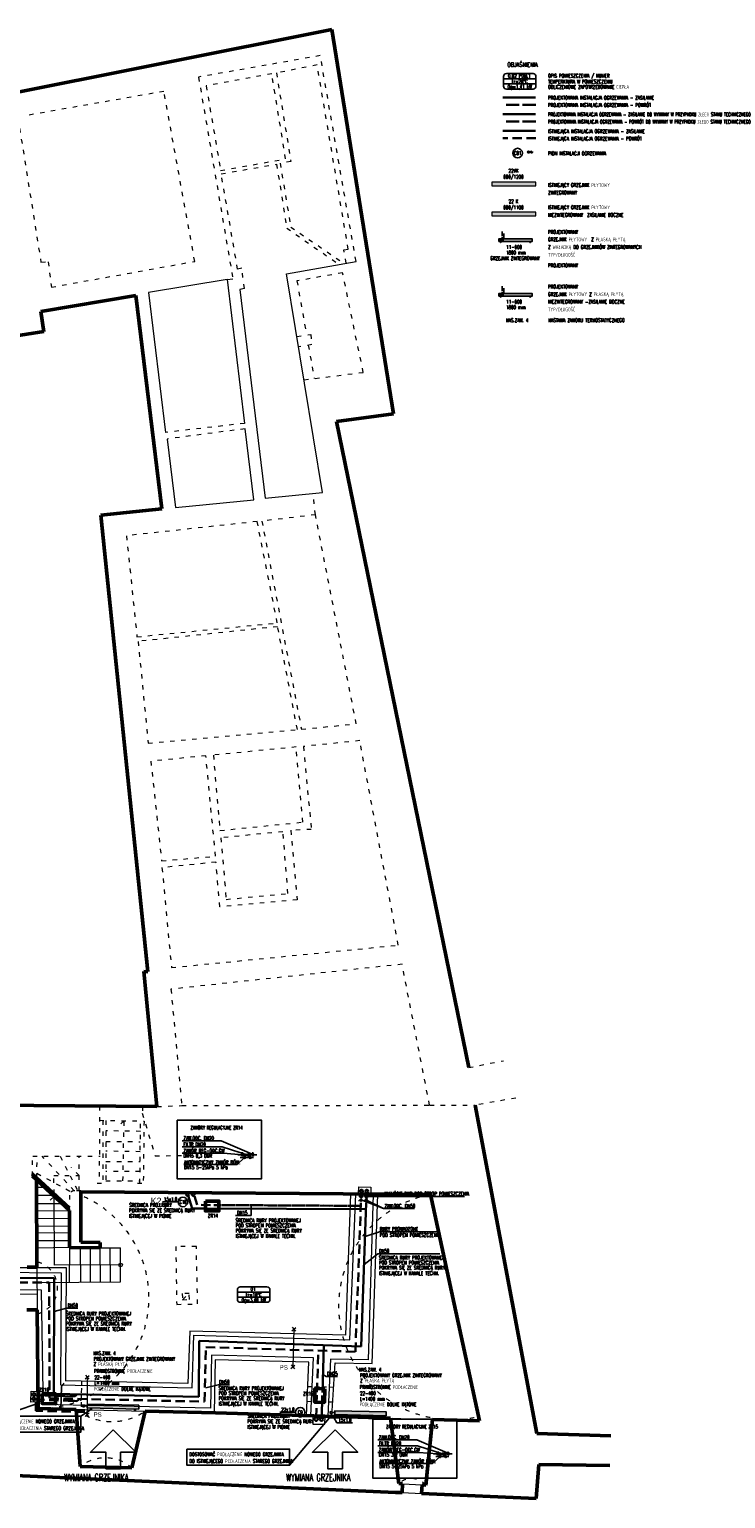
# Model space of a CAD drawing. Header units: millimetres. Extents: x -127811 to -59050, y -244477 to -114521.
# Tile 6 of 30: x -61657 to -59762, y -134050 to -130049. Entities that reach past the tile are written whole.
import ezdxf
from ezdxf.enums import TextEntityAlignment as Align

# ---------------------------------------------------------------- set-up
doc = ezdxf.new("R2010")
doc.units = ezdxf.units.MM
doc.header["$MEASUREMENT"] = 0
for name, pattern in [('ACAD_ISO02W100', [15, 12, -3]), ('KRESKOWA', [19.05, 12.7, -6.35]), ('STRICHPUNKT2', [0.5, 0.25, -0.125, 0, -0.125]), ('XREF$0$ACAD_ISO03W100', [30, 12, -18]), ('XREF$0$KRESKOWA', [19.05, 12.7, -6.35])]:
    doc.linetypes.add(name, pattern=pattern)
for name, color, linetype, lineweight in [('grzejniki', 142, 'Continuous', 0), ('XREF$0$arch C', 8, 'Continuous', 13), ('XREF$0$arch kanaly co', 8, 'Continuous', 13), ('XREF$0$arch N', 8, 'XREF$0$ACAD_ISO03W100', 13), ('XREF$0$arch P', 8, 'Continuous', 50), ('XREF$0$opis', 8, 'Continuous', 0)]:
    doc.layers.add(name, color=color, linetype=linetype, lineweight=lineweight)
for name, color, linetype in [('TM_co ewen. zasilanie', 172, 'Continuous'), ('TM_co ewent powrot', 172, 'ACAD_ISO02W100'), ('TM_co istn powrot', 84, 'ACAD_ISO02W100'), ('TM_co istn zasilanie', 84, 'Continuous'), ('TM_co odbiorniki', 7, 'Continuous'), ('TM_co odnosniki', 1, 'Continuous'), ('TM_co opis', 2, 'Continuous'), ('TM_co powrot', 240, 'ACAD_ISO02W100'), ('TM_co powrot OGRZ. PODŁ.', 232, 'ACAD_ISO02W100'), ('TM_co urzadzenia', 7, 'Continuous'), ('TM_co zasilanie', 240, 'Continuous'), ('TM_co zasilanie OGRZ.PODŁ.', 232, 'Continuous'), ('TM_odnosniki', 1, 'Continuous'), ('TM_opis', 2, 'Continuous'), ('XREF', 8, 'Continuous')]:
    doc.layers.add(name, color=color, linetype=linetype)
doc.styles.add('TM', font='romans.shx', dxfattribs={"width": 0.65})
doc.styles.add('XREF$0$Standard', font='txt')

# ---------------------------------------------------------------- blocks, each defined once
blk = doc.blocks.new('XREF')
at = {"layer": 'XREF$0$arch C'}
for p, q in [((-60956.8, -130714), (-60767.8, -130680.3)), ((-61118.6, -130730.2), (-61332.5, -130765.3)), ((-61118.6, -130730.2), (-61103.1, -130727.6)), ((-61118.6, -130730.2), (-61071.1, -131121.6)), ((-60858.9, -131309.6), (-60956.8, -130714)), ((-61332.5, -130765.3), (-61286, -131146.3)), ((-61071.4, -130754.4), (-61083.8, -130756.6)), ((-61083.8, -130756.6), (-61014.9, -131325.4)), ((-61281.9, -131164.2), (-61259.1, -131351.1)), ((-61046.3, -131329.4), (-61070, -131136.3)), ((-61259.1, -131351.1), (-61046.3, -131329.4)), ((-61014.9, -131325.4), (-60858.9, -131309.6)), ((-61637.5, -133202.1), (-61616.1, -133201.8)), ((-60760.8, -133220.3), (-60760.2, -133201.3)), ((-60760.2, -133201.3), (-60727.5, -133202.2)), ((-60727.5, -133202.2), (-60727.7, -133220.6)), ((-61637.4, -133223.2), (-61592.5, -133223.8)), ((-61637.2, -133246.4), (-61568.6, -133246)), ((-61589, -133227), (-61599.9, -133237)), ((-61588.2, -133414.1), (-61589, -133227)), ((-61637.1, -133266.6), (-61547.3, -133265.8)), ((-61637, -133286.7), (-61547.4, -133287.3)), ((-61636.9, -133308), (-61547.5, -133307)), ((-61547.7, -133326.5), (-61636.7, -133327.1)), ((-61636.6, -133347.4), (-61547.8, -133346.9)), ((-61547.9, -133366.5), (-61636.5, -133368.2)), ((-61547.9, -133366.5), (-61548.5, -133460.9)), ((-61518.6, -133366.9), (-61517.9, -133460.7)), ((-61491.7, -133367.2), (-61491, -133460.5)), ((-61464.1, -133367.5), (-61409.1, -133367.1)), ((-61463.4, -133460.3), (-61464.1, -133367.5)), ((-61435.9, -133460.1), (-61436.6, -133367.3)), ((-61408.4, -133459.9), (-61409.1, -133367.1)), ((-61636.2, -133419.6), (-61635.4, -133535.6)), ((-61408.7, -133413.8), (-61588.2, -133414.1)), ((-61635.9, -133461.5), (-61408.4, -133459.9)), ((-61652.7, -133787), (-61651.8, -133757.7)), ((-61651.8, -133757.7), (-61633.7, -133758.6)), ((-61633.4, -133786.7), (-61652.7, -133787)), ((-61529.4, -133807.4), (-61342, -133811.7)), ((-60885.8, -133824.3), (-60885.6, -133847.3)), ((-60885.6, -133847.3), (-60853, -133847.7)), ((-60853, -133847.7), (-60852.3, -133825.3)), ((-60674.4, -133830.8), (-60560, -133834.3)), ((-60641.2, -134009.7), (-60588.2, -134012.5)), ((-60642.2, -134033.9), (-60589.3, -134036.2))]:
    blk.add_line(p, q, dxfattribs=at)
blk.add_circle((-61408.7, -133413.8), 5, dxfattribs=at)
at = {"layer": 'XREF$0$arch kanaly co'}
for p, q in [((-60783, -133220.1), (-60796.2, -133605.1)), ((-60784.6, -133617.6), (-60768.1, -133220.3)), ((-60721, -133220.6), (-60734.9, -133672.4)), ((-60724.3, -133682.3), (-60708.9, -133220.7)), ((-61922.1, -133431.5), (-61569.9, -133434.8)), ((-61555.9, -133421.7), (-61910, -133421.2)), ((-61569.9, -133434.8), (-61571.8, -133740.6)), ((-61557.7, -133729.7), (-61555.9, -133421.7)), ((-61623.6, -133482.4), (-62128.3, -133478.8)), ((-61619.7, -133758.5), (-61623.6, -133482.4)), ((-61635.7, -133494), (-62116.1, -133492.6)), ((-61219.7, -133594.3), (-61225.6, -133736.7)), ((-60796.2, -133605.1), (-61219.7, -133594.3)), ((-61214, -133748.2), (-61209.1, -133605.1)), ((-61209.1, -133605.1), (-60784.6, -133617.6)), ((-60942.8, -133593.3), (-60932.1, -133584.1)), ((-60942, -133583.3), (-60932.9, -133594.1)), ((-60937.4, -133588.7), (-60940.1, -133690.9)), ((-61161, -133659.6), (-61164, -133803.9)), ((-60883.6, -133667.1), (-61161, -133659.6)), ((-61151.3, -133671.9), (-61153.5, -133816.1)), ((-60896.1, -133678.5), (-61151.3, -133671.9)), ((-60945.4, -133695.5), (-60934.7, -133686.3)), ((-60944.6, -133685.5), (-60935.5, -133696.3)), ((-60902.8, -133823.7), (-60896.1, -133678.5)), ((-60890.6, -133824.1), (-60883.6, -133667.1)), ((-60837.6, -133670.1), (-60844.7, -133825.5)), ((-60734.9, -133672.4), (-60837.6, -133670.1)), ((-60833.3, -133825.9), (-60825, -133680.2)), ((-60825, -133680.2), (-60724.3, -133682.3)), ((-61225.6, -133736.7), (-61557.7, -133729.7)), ((-61504.8, -133724), (-61494.2, -133714.6)), ((-61504.2, -133714.1), (-61494.8, -133724.6)), ((-61499.5, -133719.3), (-61499.6, -133821.6)), ((-61633.7, -133758.6), (-61619.7, -133758.5)), ((-61571.8, -133740.6), (-61214, -133748.2)), ((-61620.8, -133786), (-61633.4, -133786.7)), ((-61620.4, -133794.2), (-61620.8, -133786)), ((-61164, -133803.9), (-61620.4, -133794.2)), ((-61504.9, -133826.3), (-61494.4, -133816.8)), ((-61504.4, -133816.3), (-61494.9, -133826.8))]:
    blk.add_line(p, q, dxfattribs=at)
at = {"layer": 'XREF$0$arch kanaly co', "linetype": 'XREF$0$KRESKOWA'}
for p, q in [((-61569.5, -133746.1), (-61557.7, -133729.7)), ((-61514.7, -133730.6), (-61516.4, -133807.7)), ((-61570.9, -133806.4), (-61569.5, -133746.1)), ((-60899.1, -133744.3), (-60828.8, -133746.4)), ((-60901, -133785), (-60831.1, -133786.9))]:
    blk.add_line(p, q, dxfattribs=at)
at = {"layer": 'XREF$0$arch N', "linetype": 'XREF$0$ACAD_ISO03W100'}
for p, q in [((-60865.1, -130120.1), (-61196.4, -130178.4)), ((-60767.8, -130680.3), (-60865.1, -130120.1)), ((-60997.2, -130169.2), (-61175.7, -130202.6)), ((-60959.4, -130401.3), (-60997.2, -130169.2)), ((-60873.8, -130145.3), (-60984.6, -130167.3)), ((-60984.6, -130167.3), (-60945, -130408.8)), ((-60788.9, -130647.4), (-60873.8, -130145.3)), ((-61196.4, -130178.4), (-61103.1, -130727.6)), ((-61175.7, -130202.6), (-61136.3, -130432.8)), ((-61290.7, -130217.5), (-61668.9, -130283.8)), ((-61206.7, -130680.3), (-61290.7, -130217.5)), ((-61683.4, -130317.5), (-61625.3, -130682.8)), ((-61136.3, -130432.8), (-60959.4, -130401.3)), ((-60945, -130408.8), (-60974.6, -130412.6)), ((-61134.8, -130442.1), (-60984.1, -130415.7)), ((-61090.2, -130701.2), (-61134.8, -130442.1)), ((-60984.1, -130415.7), (-60956.2, -130589.9)), ((-60974.6, -130412.6), (-60945.6, -130586.8)), ((-60956.2, -130589.9), (-60814.3, -130688.6)), ((-60945.6, -130586.8), (-60800.4, -130686.1)), ((-60801.2, -130648.8), (-60788.9, -130647.4)), ((-60794.5, -130685.1), (-60801.2, -130648.8)), ((-61625.3, -130682.8), (-61605.6, -130681.5)), ((-61605.6, -130681.5), (-61596.9, -130750.7)), ((-61596.9, -130750.7), (-61206.7, -130680.3)), ((-61079, -130698.9), (-61090.2, -130701.2)), ((-61071.4, -130754.4), (-61079, -130698.9)), ((-60804.5, -130711.3), (-60928.7, -130733.7)), ((-60748.2, -130982.7), (-60804.5, -130711.3)), ((-60928.7, -130733.7), (-60902.6, -130881.2)), ((-60928.7, -130884.8), (-60890.9, -130879.7)), ((-60890.9, -130879.7), (-60888.1, -130907.2)), ((-60888.1, -130907.2), (-60924.1, -130913.1)), ((-60897.7, -130908.8), (-60881.7, -130999.5)), ((-60909.3, -131003), (-60748.2, -130982.7)), ((-61071.1, -131121.6), (-61286, -131146.3)), ((-61070, -131136.3), (-61281.9, -131164.2)), ((-60878.4, -131370.6), (-60884.3, -131312.2)), ((-60878.4, -131370.6), (-61024, -131387.9)), ((-60767.3, -131940), (-60878.4, -131370.6)), ((-61036.8, -131388.8), (-61392.6, -131427.7)), ((-60982.2, -131665.2), (-61036.8, -131388.8)), ((-61024, -131387.9), (-60916.6, -131954.6)), ((-61392.6, -131427.7), (-61364, -131702.8)), ((-61364, -131702.8), (-60982.2, -131665.2)), ((-60981.2, -131675.3), (-61360.8, -131715.3)), ((-60927.5, -131955.5), (-60981.2, -131675.3)), ((-61360.8, -131715.3), (-61333.5, -131992.8)), ((-61333.5, -131992.8), (-60927.5, -131955.5)), ((-60916.6, -131954.6), (-60767.3, -131940)), ((-60930.9, -132003), (-61156.1, -132025.2)), ((-60912.2, -132207.6), (-60930.9, -132003)), ((-60757.8, -131985.6), (-60911.1, -132001.7)), ((-60911.1, -132001.7), (-60889.6, -132227.7)), ((-60652.8, -132542.6), (-60757.8, -131985.6)), ((-61176.6, -132026.9), (-61326.3, -132041.7)), ((-61326.3, -132041.7), (-61296.9, -132313.3)), ((-61150.2, -132300.5), (-61176.6, -132026.9)), ((-61156.1, -132025.2), (-61138.2, -132230.6)), ((-61138.2, -132230.6), (-60912.2, -132207.6)), ((-60966.8, -132234), (-61135.7, -132250.2)), ((-61135.7, -132250.2), (-61121.2, -132418.1)), ((-60953.1, -132402), (-60966.8, -132234)), ((-60889.6, -132227.7), (-60945.4, -132229.9)), ((-60945.4, -132229.9), (-60928.2, -132419.4)), ((-61296.9, -132313.3), (-61150.2, -132300.5)), ((-61149, -132316.6), (-61295.9, -132331.6)), ((-61138.3, -132438.7), (-61149, -132316.6)), ((-61295.9, -132331.6), (-61270.1, -132603.7)), ((-61121.2, -132418.1), (-60953.1, -132402)), ((-60928.2, -132419.4), (-61138.3, -132438.7)), ((-61270.1, -132603.7), (-60652.8, -132542.6)), ((-60642.6, -132594.7), (-61271.5, -132662.6)), ((-60567.7, -132978.6), (-60642.6, -132594.7)), ((-61271.5, -132662.6), (-61242.2, -132979.7)), ((-60461.3, -132876.3), (-60366.6, -132857.4)), ((-60333.1, -132959.3), (-60443.8, -132978.2)), ((-61466, -132980.9), (-61466.6, -133190.9)), ((-61349.2, -132981.9), (-61349.5, -133000.6)), ((-61349.5, -133000.6), (-61314.7, -133116.3)), ((-61309.5, -132982.2), (-61242.2, -132979.7)), ((-61242.2, -132979.7), (-60567.7, -132978.6)), ((-60567.7, -132978.6), (-60443.8, -132978.2)), ((-61466.1, -133019.7), (-61344.8, -133022)), ((-61457.1, -133019.8), (-61457.1, -133191.1)), ((-61448.5, -133020), (-61448.5, -133191.3)), ((-61354.6, -133049.9), (-61448.5, -133048.4)), ((-61399, -133021), (-61416.4, -133036.4)), ((-61402.2, -133184.6), (-61399, -133021)), ((-61355.9, -133191.1), (-61354.4, -133021.8)), ((-61344.8, -133022), (-61346.8, -133191.2)), ((-61448.5, -133077.2), (-61354.9, -133078)), ((-61648.9, -133171.4), (-61647.8, -133117.7)), ((-61647.8, -133117.7), (-61464.6, -133117.7)), ((-61636.8, -133176.4), (-61635.4, -133117.7)), ((-61534.6, -133211.6), (-61622.2, -133117.7)), ((-61572.6, -133117.7), (-61524.9, -133211.7)), ((-61521, -133211.7), (-61521, -133117.7)), ((-61355.1, -133105.2), (-61448.5, -133103.8)), ((-61448.5, -133131.5), (-61355.4, -133132.3)), ((-61314.7, -133116.3), (-61206.2, -133115.6)), ((-61636.5, -133163.9), (-61542.9, -133214.7)), ((-61589.3, -133220.3), (-61590.2, -133170)), ((-61590.2, -133170), (-61521, -133170)), ((-61521, -133170), (-61542.5, -133148.7)), ((-61355.6, -133159.4), (-61448.5, -133159.4)), ((-61472.3, -133190.8), (-61442.7, -133191.4)), ((-61448.5, -133184.2), (-61355.8, -133185)), ((-61363, -133191), (-61340, -133191.3)), ((-61547.3, -133265.8), (-61546.8, -133220.7)), ((-61517, -133211.7), (-61532.8, -133211.7)), ((-61258.4, -133363.1), (-61255.9, -133521.2)), ((-61202.4, -133363.1), (-61258.4, -133363.1)), ((-61199, -133519.9), (-61202.4, -133363.1)), ((-61240.7, -133491.3), (-61240, -133508.3)), ((-61222.1, -133491.4), (-61240.7, -133491.3)), ((-61240, -133508.3), (-61222.1, -133491.4)), ((-61221.2, -133507.4), (-61222.1, -133491.4)), ((-61255.9, -133521.2), (-61199, -133519.9)), ((-61240, -133508.3), (-61221.2, -133507.4))]:
    blk.add_line(p, q, dxfattribs=at)
for centre, radius, start, end in [((-61534.6, -133224.3), 12.7, 81.9398, 163.752), ((-61633.2, -133503), 301.9, 269.5027, 67.358), ((-60506, -133525.5), 309.3, 101.0263, 283.2908), ((-61653.3, -133476.2), 73.1, 284.2205, 76.5563), ((-61432.7, -133681.5), 158.7, 232.4715, 304.8761), ((-61450.2, -134049), 109.8, 48.6166, 128.4096), ((-60616.7, -134046.2), 50.8, 40.7263, 133.0335)]:
    blk.add_arc(centre, radius, start, end, dxfattribs=at)
at = {"layer": 'XREF$0$arch P'}
for p, q in [((-61774.7, -130236.7), (-60834, -130048.6)), ((-60834, -130048.6), (-60666, -131095.9)), ((-61625.6, -130817), (-61366.8, -130773.7)), ((-61366.8, -130773.7), (-61295.9, -131354.4)), ((-61617.2, -130872.4), (-61625.6, -130817)), ((-62443.7, -130996.9), (-61617.3, -130871.7)), ((-60666, -131095.9), (-60820.9, -131116.5)), ((-60820.9, -131116.5), (-60461.3, -132876.3)), ((-61295.9, -131354.4), (-61462.4, -131371.4)), ((-61462.4, -131371.4), (-61334.7, -132615)), ((-61334.7, -132615), (-61345.7, -132614.4)), ((-61345.7, -132614.4), (-61309.5, -132982.2)), ((-61309.5, -132982.2), (-62449.7, -132972.8)), ((-60443.8, -132978.2), (-60276.2, -133872.7)), ((-61648.9, -133171.4), (-61547.3, -133265.8)), ((-61648.8, -133165.3), (-61547.2, -133259.1)), ((-61636.2, -133419.6), (-61637.6, -133181.9)), ((-61517, -133214.2), (-61517, -133211.7)), ((-61517, -133214.2), (-60565.1, -133221.9)), ((-61516.5, -133351.6), (-61517, -133214.2)), ((-60565.1, -133221.9), (-60432.3, -133838.2)), ((-61547.9, -133366.5), (-61547.3, -133265.8)), ((-61464.1, -133367.5), (-61547.9, -133366.5)), ((-61464.2, -133352.3), (-61516.5, -133351.6)), ((-61464.1, -133367.5), (-61464.2, -133352.3)), ((-61636.2, -133419.6), (-61662.5, -133419.8)), ((-61663.7, -133535.8), (-61635.4, -133535.6)), ((-61633.3, -133804.9), (-61635.4, -133535.6)), ((-61529.4, -133807.4), (-61633.3, -133804.9)), ((-61529.4, -133807.4), (-61518.4, -133962.9)), ((-61377.6, -133966.6), (-61342, -133811.7)), ((-61150.1, -133816.1), (-61342, -133811.7)), ((-60674.4, -133830.8), (-61150.1, -133816.1)), ((-60674.4, -133830.8), (-60651.4, -134009.1)), ((-60560, -133834.3), (-60578.2, -134013.1)), ((-60432.3, -133838.2), (-60560, -133834.3)), ((-60276.2, -133872.7), (-60074.8, -133879)), ((-61518.4, -133962.9), (-61377.6, -133966.6)), ((-60277.5, -134050.1), (-60270.7, -133956.9)), ((-60270.7, -133956.9), (-60077.3, -133960)), ((-61970.3, -133974.8), (-60660.1, -134033.1)), ((-60651.4, -134009.1), (-60641.2, -134009.7)), ((-60641.2, -134009.7), (-60642.2, -134033.9)), ((-60642.2, -134033.9), (-60660.1, -134033.1)), ((-60588.2, -134012.5), (-60589.3, -134036.2)), ((-60569, -134037.1), (-60589.3, -134036.2)), ((-60588.2, -134012.5), (-60578.2, -134013.1)), ((-60569, -134037.1), (-60277.5, -134050.1))]:
    blk.add_line(p, q, dxfattribs=at)
at = {"layer": 'XREF$0$arch kanaly co', "char_height": 12, "attachment_point": 5, "style": 'XREF$0$Standard'}
for insert in [(-60964.6, -133692.9), (-61471.1, -133821.3)]:
    blk.add_mtext_dynamic_manual_height_columns('PS', width=71.788, gutter_width=12.5, heights=[0], dxfattribs=dict(at, insert=insert))
at = {"layer": 'XREF$0$opis', "insert": (-61312, -133239.4), "char_height": 18, "attachment_point": 5, "style": 'XREF$0$Standard'}
blk.add_mtext_dynamic_manual_height_columns('K2', width=71.788, gutter_width=12.5, heights=[0], dxfattribs=at)
blk = doc.blocks.new('A$C32620657')
at = {"layer": 'TM_odnosniki'}
for p, q in [((-12824.7, 45379), (-12679.7, 45379)), ((-12840.7, 45310.9), (-12840.7, 45363)), ((-12663.7, 45351), (-12840.7, 45351)), ((-12663.7, 45323), (-12840.7, 45323)), ((-12663.7, 45323), (-12840.7, 45323)), ((-12663.7, 45323), (-12840.7, 45323)), ((-12663.7, 45363), (-12663.7, 45310.9)), ((-12679.7, 45294.9), (-12824.7, 45294.9))]:
    blk.add_line(p, q, dxfattribs=at)
for centre, start, end in [((-12824.7, 45363), 90, 180), ((-12679.7, 45363), 360, 90), ((-12824.7, 45310.9), 180, 270), ((-12679.7, 45310.9), 270, 360)]:
    blk.add_arc(centre, 16, start, end, dxfattribs=at)
blk = doc.blocks.new('A$C32120262')
at = {"layer": 'TM_co urzadzenia'}
for points in [[(62.5, 5), (12.5, 5), (12.5, 15.4), (62.5, 15.4)], [(102.5, 5), (52.5, 5), (52.5, 15.4), (102.5, 15.4)], [(152.5, 5), (102.5, 5), (102.5, 15.4), (152.5, 15.4)]]:
    blk.add_hatch(color=256, dxfattribs=at).paths.add_polyline_path(points)
for points in [[(5, 7.7), (0, 7.7), (0, 12.7), (5, 12.7), (5, 7.7)], [(12.5, 10.2), (5, 10.2)], [(152.5, 5), (12.5, 5), (12.5, 15.4), (152.5, 15.4), (152.5, 5)], [(21.2, 5), (21.2, 0), (23.7, 0), (23.7, 5)], [(143.7, 5), (143.7, 0), (141.2, 0), (141.2, 5)]]:
    blk.add_lwpolyline(points, dxfattribs=at)
blk = doc.blocks.new('wymiana')
at = {"layer": 'TM_co odnosniki', "color": 160}
for points in [[(61.7, 105.8), (0, 44.7), (41.8, 44.7), (41.8, 0), (61.7, 0)], [(61.7, 105.8), (123.5, 44.7), (81.7, 44.7), (81.7, 0), (61.7, 0)]]:
    blk.add_lwpolyline(points, dxfattribs=at)
blk = doc.blocks.new('H1-SCHA-032')
blk.add_hatch(color=255).paths.add_polyline_path([(0, 2.12, 0.4142136), (-2.12, 0, 0.4142136), (0, -2.12, -0.6)])
blk = doc.blocks.new('H1-2440-032S')
at = {"linetype": 'STRICHPUNKT2'}
for p, q in [((-3.18, 0), (3.18, 0)), ((0, 3.18), (0, -3.18))]:
    blk.add_line(p, q, dxfattribs=at)
blk.add_circle((0, 0), 2.12)
blk.add_blockref('H1-SCHA-032', (0, 0))

msp = doc.modelspace()

# ---------------------------------------------------------------- hatches: boundary and pattern name
at = {"layer": 'grzejniki'}
h = msp.add_hatch(color=256, dxfattribs=at)
h.dxf.hatch_style = 1
h.paths.add_polyline_path([(-60398.5, -130474.3), (-60278.5, -130474.3), (-60278.5, -130464.3), (-60398.5, -130464.3)])
h = msp.add_hatch(color=256, dxfattribs=at)
h.dxf.hatch_style = 1
h.paths.add_polyline_path([(-60398.5, -130556.2), (-60278.5, -130556.2), (-60278.5, -130546.2), (-60398.5, -130546.2)])
at = {"layer": 'TM_co urzadzenia'}
for points in [[(-60379, -130626.3), (-60289, -130626.3), (-60289, -130618.6), (-60379, -130618.6)], [(-60379, -130775.2), (-60289, -130775.2), (-60289, -130767.5), (-60379, -130767.5)]]:
    msp.add_hatch(color=256, dxfattribs=at).paths.add_polyline_path(points)

# ---------------------------------------------------------------- linework, layer by layer
at = {"layer": 'grzejniki'}
for points in [[(-60398.5, -130474.3), (-60278.5, -130474.3), (-60278.5, -130464.3), (-60398.5, -130464.3)], [(-60398.5, -130556.2), (-60278.5, -130556.2), (-60278.5, -130546.2), (-60398.5, -130546.2)]]:
    msp.add_lwpolyline(points, close=True, dxfattribs=at)
at = {"layer": 'TM_co ewen. zasilanie', "lineweight": 30, "ltscale": 3}
msp.add_line((-60279.9, -130279.6, -10), (-60368, -130279.6, -10), dxfattribs=at)
for centre, radius in [((-61226.3, -133221.7), 3.73), ((-61644.3, -133766.5), 3.86), ((-60861.8, -133834.4), 4.37)]:
    msp.add_circle(centre, radius, dxfattribs=at)
at = {"layer": 'TM_co ewent powrot', "lineweight": 30, "ltscale": 3}
msp.add_line((-60278.6, -130299.6, -10), (-60368, -130299.6, -10), dxfattribs=at)
for centre, radius in [((-61211.3, -133221.3), 3.73), ((-61644.6, -133778.4), 3.86), ((-61644.6, -133778.4), 3.86), ((-60876.4, -133833.8), 4.37)]:
    msp.add_circle(centre, radius, dxfattribs=at)
at = {"layer": 'TM_co istn powrot', "linetype": 'KRESKOWA', "lineweight": 30, "ltscale": 2}
msp.add_line((-60278.6, -130344.8, -10), (-60368, -130344.8, -10), dxfattribs=at)
at = {"layer": 'TM_co istn zasilanie', "lineweight": 30, "ltscale": 3}
msp.add_line((-60279.9, -130324.8, -10), (-60368, -130324.8, -10), dxfattribs=at)
at = {"layer": 'TM_co odbiorniki', "ltscale": 10}
for points in [[(-61055.7, -133116.2), (-61058.2, -133116.2)], [(-61055.7, -133118.7), (-61055.7, -133116.2)], [(-61048.2, -133108.7), (-61050.7, -133108.7)], [(-61048.2, -133111.2), (-61048.2, -133108.7)], [(-60756.7, -133237.7), (-60759.2, -133237.7)], [(-60759.2, -133237.7), (-60759.2, -133240.2)], [(-60742.2, -133236.9), (-60744.7, -133236.9)], [(-60744.7, -133236.9), (-60744.7, -133239.4)], [(-60523.9, -133930.7), (-60526.4, -133930.7)], [(-60523.9, -133933.2), (-60523.9, -133930.7)], [(-60516.4, -133923.2), (-60518.9, -133923.2)], [(-60516.4, -133925.7), (-60516.4, -133923.2)]]:
    msp.add_lwpolyline(points, dxfattribs=at)
for centre, major_axis in [((-61055.7, -133121.2), (2.5, 0)), ((-61048.2, -133113.7), (2.5, 0)), ((-60754.2, -133237.7), (0, 2.5)), ((-60739.7, -133236.9), (0, 2.5)), ((-60516.4, -133928.2), (2.5, 0)), ((-60523.9, -133935.7), (2.5, 0))]:
    msp.add_ellipse(centre, major_axis=major_axis, ratio=1, dxfattribs=at)
at = {"layer": 'TM_co odnosniki'}
for p, q in [((-61240.7, -133075.5), (-61134.6, -133075.5)), ((-61134.6, -133075.5), (-61045.7, -133113.7)), ((-61240.7, -133092.3), (-61132, -133092.3)), ((-61240.7, -133109.6), (-61129.6, -133109.6)), ((-61132, -133092.3), (-61058.9, -133115.2)), ((-61077.2, -133113.7), (-61129.6, -133109.6)), ((-61091.5, -133140.4), (-61071, -133121.2)), ((-61062, -133113.7), (-61089.1, -133113.7)), ((-61091.5, -133140.4), (-61236.5, -133140.4)), ((-61251.9, -133242.1), (-61294.7, -133242.1)), ((-60754, -133233.5), (-60754.2, -133237.1)), ((-60693.3, -133260), (-60753.8, -133236.6)), ((-60693.3, -133260), (-60739.4, -133237.5)), ((-60693.3, -133227), (-60739.1, -133227.4)), ((-60693.3, -133227), (-60472.3, -133227)), ((-61053.1, -133278.9), (-61095.9, -133278.9)), ((-61053.1, -133278.9), (-61053.1, -133252.2)), ((-60693.3, -133260), (-60608.9, -133260)), ((-60704.4, -133323.5), (-60743.2, -133335.8)), ((-60704.4, -133323.5), (-60547.3, -133323.5)), ((-60708.3, -133383.1), (-60745.9, -133412.6)), ((-60708.3, -133383.1), (-60539.7, -133383.1, -10.1)), ((-61555.7, -133531.7), (-61589.5, -133540.2)), ((-61555.7, -133531.7), (-61524.7, -133531.7, -10.1)), ((-60849.2, -133717.7), (-60857.8, -133711.8)), ((-60849.2, -133717.7), (-60818.2, -133717.7, -10.1)), ((-61143.1, -133740.1, -2.4), (-61176.9, -133748.7, -2.4)), ((-61143.1, -133740.1, -2.4), (-61112.1, -133740.1, -12.5)), ((-61687.7, -133808.8), (-61639.4, -133793)), ((-60932.8, -133814.9), (-60975.6, -133814.9)), ((-60820.4, -133843.3), (-60828.2, -133829.6)), ((-60777.6, -133843.3), (-60820.4, -133843.3)), ((-60708.8, -133890), (-60602.8, -133890)), ((-60602.8, -133890), (-60513.9, -133928.2)), ((-60708.8, -133906.8), (-60600.2, -133906.8)), ((-60708.8, -133924.1), (-60597.8, -133924.1)), ((-60600.2, -133906.8), (-60527.1, -133929.7)), ((-60545.4, -133928.2), (-60597.8, -133924.1)), ((-60530.2, -133928.2), (-60557.3, -133928.2)), ((-60559.7, -133954.8), (-60704.6, -133954.8)), ((-60559.7, -133954.8), (-60539.2, -133935.7))]:
    msp.add_line(p, q, dxfattribs=at)
for points in [[(-61254.4, -133019.3), (-61025.2, -133019.3), (-61025.2, -133179.6), (-61254.4, -133179.6)], [(-60722.6, -133833.7), (-60493.4, -133833.7), (-60493.4, -133994.1), (-60722.6, -133994.1)]]:
    msp.add_lwpolyline(points, close=True, dxfattribs=at)
for centre in [(-60328.2, -130385.5, 10), (-61238.9, -133242.1), (-60919.8, -133814.9)]:
    msp.add_circle(centre, 13, dxfattribs=at)
at = {"layer": 'TM_co opis', "color": 1}
for p, q in [((-61517, -133825.5), (-61490.5, -133808.3)), ((-60948.7, -133959.3), (-60836.4, -133825.8))]:
    msp.add_line(p, q, dxfattribs=at)
for points in [[(-61796.2, -133825.5), (-61517, -133825.5), (-61517, -133869.5), (-61796.2, -133869.5)], [(-61227.9, -133915.3), (-60948.7, -133915.3), (-60948.7, -133959.3), (-61227.9, -133959.3)]]:
    msp.add_lwpolyline(points, close=True, dxfattribs=at)
at = {"layer": 'TM_co powrot', "lineweight": 30, "ltscale": 3}
msp.add_line((-60278.6, -130253.9, -10), (-60368, -130253.9, -10), dxfattribs=at)
at = {"layer": 'TM_co powrot'}
for p, q in [((-60370.3, -130599.4), (-60370.3, -130617.1)), ((-60370.3, -130748.3), (-60370.3, -130766.1))]:
    msp.add_line(p, q, dxfattribs=at)
at = {"layer": 'TM_co powrot', "ltscale": 3}
for p, q in [((-61082.9, -133121.2), (-61043, -133121.2)), ((-60551, -133935.7), (-60511.2, -133935.7))]:
    msp.add_line(p, q, dxfattribs=at)
at = {"layer": 'TM_co powrot', "linetype": 'KRESKOWA', "lineweight": 30, "ltscale": 2}
for p, q in [((-61200.2, -133250.3), (-61208.6, -133223.8)), ((-61163.5, -133250.5), (-61200.1, -133250.3)), ((-60765, -133252.7), (-61154.9, -133250.5)), ((-60754.1, -133252.8), (-61154.9, -133250.5)), ((-60769.6, -133650.2), (-60753.4, -133216.5)), ((-62143.3, -133457), (-61602.8, -133461.8)), ((-61602.8, -133461.8), (-61602.1, -133776.8)), ((-61602.8, -133461.8), (-61602.1, -133776.8)), ((-61180.4, -133786), (-61176.7, -133637.3)), ((-61176.7, -133637.3), (-60769.6, -133650.2)), ((-60874.2, -133760.3), (-60870.6, -133647)), ((-60876.4, -133829.4), (-60874.5, -133768.8)), ((-61641.3, -133780.5), (-61559.4, -133783.3)), ((-61641.3, -133780.5), (-61559.4, -133783.3)), ((-61602.1, -133776.8), (-61180.4, -133786)), ((-61602.1, -133776.8), (-61180.4, -133786)), ((-61559.4, -133783.3), (-61527.6, -133784.4)), ((-61550.8, -133783.6), (-61527.6, -133784.4)), ((-61527.6, -133784.4), (-61522.2, -133780.5)), ((-61527.6, -133784.4), (-61522.2, -133780.5)), ((-61522.2, -133780.5), (-61522.2, -133778.5))]:
    msp.add_line(p, q, dxfattribs=at)
for points in [[(-61506.3, -133813.9), (-61639.3, -133810.8), (-61639.5, -133780.8)], [(-60876.4, -133828.3), (-60818.7, -133829.8), (-60818.5, -133821.3)]]:
    msp.add_lwpolyline(points, dxfattribs=at)
for centre in [(-60753.1, -133212.6), (-60753.1, -133212.6), (-60753.8, -133226)]:
    msp.add_circle(centre, 3.84, dxfattribs=at)
at = {"layer": 'TM_co powrot OGRZ. PODŁ.'}
msp.add_circle((-60290.3, -130382.6, 10), 2.56, dxfattribs=at)
at = {"layer": 'TM_co urzadzenia'}
for p, q in [((-61064.9, -133115.2), (-61064.9, -133112.2)), ((-61064.9, -133112.2), (-61055.9, -133112.2)), ((-61061.9, -133115.2), (-61064.9, -133115.2)), ((-61062.7, -133116.7), (-61061.9, -133115.2)), ((-61060.4, -133118.2), (-61062.7, -133116.7)), ((-61058.9, -133115.2), (-61060.4, -133118.2)), ((-61055.9, -133115.2), (-61058.9, -133115.2)), ((-61055.9, -133112.2), (-61055.9, -133115.2)), ((-60533.1, -133929.7), (-60533.1, -133926.7)), ((-60533.1, -133926.7), (-60524.1, -133926.7)), ((-60530.1, -133929.7), (-60533.1, -133929.7)), ((-60530.9, -133931.2), (-60530.1, -133929.7)), ((-60528.6, -133932.7), (-60530.9, -133931.2)), ((-60527.1, -133929.7), (-60528.6, -133932.7)), ((-60524.1, -133929.7), (-60527.1, -133929.7)), ((-60524.1, -133926.7), (-60524.1, -133929.7))]:
    msp.add_line(p, q, dxfattribs=at)
for points in [[(-60379, -130626.3), (-60289, -130626.3), (-60289, -130618.6), (-60379, -130618.6), (-60379, -130626.3)], [(-60375.5, -130624.4), (-60367.5, -130624.4), (-60367.5, -130620.4), (-60375.5, -130620.4), (-60375.5, -130624.4)], [(-60374.6, -130626.3), (-60374.6, -130628.8), (-60373.4, -130628.8), (-60373.4, -130626.3)], [(-60293.4, -130626.3), (-60293.4, -130628.8), (-60294.6, -130628.8), (-60294.6, -130626.3)], [(-60379, -130775.2), (-60289, -130775.2), (-60289, -130767.5), (-60379, -130767.5), (-60379, -130775.2)], [(-60375.5, -130773.4), (-60367.5, -130773.4), (-60367.5, -130769.4), (-60375.5, -130769.4), (-60375.5, -130773.4)], [(-60374.6, -130775.2), (-60374.6, -130777.7), (-60373.4, -130777.7), (-60373.4, -130775.2)], [(-60293.4, -130775.2), (-60293.4, -130777.7), (-60294.6, -130777.7), (-60294.6, -130775.2)]]:
    msp.add_lwpolyline(points, dxfattribs=at)
at = {"layer": 'TM_co urzadzenia', "ltscale": 10}
for points in [[(-61074.7, -133108.7), (-61079.7, -133108.7)], [(-61077.2, -133111.2), (-61077.2, -133108.7)], [(-61066, -133115), (-61076, -133115), (-61073.5, -133116.2), (-61068.5, -133116.2), (-61066, -133115), (-61068.5, -133113.7), (-61073.5, -133113.7), (-61076, -133115)], [(-61071, -133118.7), (-61071, -133116.2)], [(-60542.9, -133923.2), (-60547.9, -133923.2)], [(-60545.4, -133925.7), (-60545.4, -133923.2)], [(-60534.2, -133929.5), (-60544.2, -133929.5), (-60541.7, -133930.7), (-60536.7, -133930.7), (-60534.2, -133929.5), (-60536.7, -133928.2), (-60541.7, -133928.2), (-60544.2, -133929.5)], [(-60539.2, -133933.2), (-60539.2, -133930.7)]]:
    msp.add_lwpolyline(points, dxfattribs=at)
for centre, major_axis in [((-61077.2, -133113.7), (0, -2.5)), ((-61071, -133121.2), (0, 2.5)), ((-60545.4, -133928.2), (0, -2.5)), ((-60539.2, -133935.7), (0, 2.5))]:
    msp.add_ellipse(centre, major_axis=major_axis, ratio=1, dxfattribs=at)
at = {"layer": 'TM_co zasilanie', "lineweight": 30, "ltscale": 3}
msp.add_line((-60279.9, -130233.9, -10), (-60368, -130233.9, -10), dxfattribs=at)
at = {"layer": 'TM_co zasilanie'}
for p, q in [((-60365.3, -130604.4), (-60365.3, -130617.1)), ((-60365.3, -130753.3), (-60365.3, -130766.1))]:
    msp.add_line(p, q, dxfattribs=at)
at = {"layer": 'TM_co zasilanie', "ltscale": 3}
for p, q in [((-61089.1, -133113.7), (-61037.8, -133113.7)), ((-60557.3, -133928.2), (-60506, -133928.2))]:
    msp.add_line(p, q, dxfattribs=at)
at = {"layer": 'TM_co zasilanie', "lineweight": 30}
for p, q in [((-61224.5, -133225), (-61213.9, -133260.1)), ((-60753.7, -133636.2), (-60740, -133244.6)), ((-60739.7, -133236.9), (-60739, -133216.3)), ((-61213.9, -133260.1), (-61173.8, -133260.2)), ((-61173.8, -133260.2), (-60739.9, -133261.7)), ((-62155.8, -133444.7), (-61589.2, -133449.9)), ((-61589.2, -133449.9), (-61590.4, -133764.6)), ((-61195.6, -133773), (-61195.1, -133620)), ((-61195.1, -133620), (-60753.7, -133636.2)), ((-60855.3, -133632.4), (-60859.3, -133760.7)), ((-61560.7, -133771.2), (-61641.2, -133768.8)), ((-61590.4, -133764.6), (-61195.6, -133773)), ((-61533.9, -133772.1), (-61560.7, -133771.2)), ((-61533.9, -133772.1), (-61552.1, -133771.5)), ((-61528.8, -133768.2), (-61533.9, -133772.1)), ((-61528.8, -133768.2), (-61533.9, -133772.1)), ((-61528.1, -133765.9), (-61528.8, -133768.2)), ((-61528.1, -133765.9), (-61528.8, -133768.2)), ((-60859.6, -133769.3), (-60861.4, -133830))]:
    msp.add_line(p, q, dxfattribs=at)
for points in [[(-61506.2, -133808.9), (-61634.3, -133805.9), (-61634.6, -133769)], [(-60861.2, -133823.7), (-60823.6, -133824.7), (-60823.5, -133821.2)]]:
    msp.add_lwpolyline(points, dxfattribs=at)
for centre in [(-60738.9, -133212.4), (-60738.9, -133212.4), (-60739.4, -133226.6)]:
    msp.add_circle(centre, 3.84, dxfattribs=at)
at = {"layer": 'TM_co zasilanie OGRZ.PODŁ.'}
msp.add_circle((-60298.4, -130382.6, 10), 2.56, dxfattribs=at)
at = {"layer": 'TM_opis', "color": 161, "lineweight": 50}
for points in [[(-61177.7, -133239.7), (-61140.9, -133239.7), (-61140.9, -133266.7), (-61177.7, -133266.7)], [(-61621.6, -133763.9), (-61584.8, -133765), (-61585.6, -133792), (-61622.4, -133790.9)], [(-60852.6, -133751.4), (-60853.7, -133788.2), (-60880.7, -133787.3), (-60879.6, -133750.6)]]:
    msp.add_lwpolyline(points, close=True, dxfattribs=at)
at = {"layer": 'XREF'}
msp.add_line((-61570.9, -133806.4), (-61569.5, -133746.1), dxfattribs=at)

# ---------------------------------------------------------------- block references
at = {"rotation": 358.6737699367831}
for p in [(-61511.8, -133807.8), (-60838.3, -133825.9)]:
    msp.add_blockref('A$C32120262', p, dxfattribs=at)
for p in [(-61490.5, -133968.6), (-60886.5, -133968.6)]:
    msp.add_blockref('wymiana', p)
at = {"layer": 'TM_co powrot OGRZ. PODŁ.', "xscale": 0.5, "yscale": 0.5, "zscale": 0.5}
msp.add_blockref('H1-2440-032S', (-60290.3, -130382.6, 10), dxfattribs=at)
msp.add_blockref('H1-2440-032S', (-60290.3, -130382.6, 10), dxfattribs=at)
at = {"layer": 'TM_co zasilanie OGRZ.PODŁ.', "xscale": 0.5, "yscale": 0.5, "zscale": 0.5}
msp.add_blockref('H1-2440-032S', (-60298.4, -130382.6, 10), dxfattribs=at)
at = {"layer": 'TM_odnosniki', "xscale": 0.5, "yscale": 0.5, "zscale": 0.5}
for p in [(-53946.4, -152858.5, 10), (-54670.4, -156162.9)]:
    msp.add_blockref('A$C32620657', p, dxfattribs=at)
at = {"layer": 'XREF'}
msp.add_blockref('XREF', (0, 0), dxfattribs=at)

# ---------------------------------------------------------------- texts
at = {"layer": 'TM_co opis', "style": 'TM', "width": 0.65}
for s, height, p in [('OBJAŚNIENIA', 12.5, (-60356.4, -130150.9, -10)), ('OPIS POMIESZCZENIA / NUMER', 10, (-60245.3, -130179.7, -10)), ('TEMPERATURA W POMIESZCZENIU', 10, (-60245.3, -130195.7, -10)), ('OBLICZENIOWE ZAPOTRZEBOWANIE CIEPŁA', 10, (-60245.3, -130210.1, -10)), ('PROJEKTOWANA INSTALACJA OGRZEWANIA - ZASILANIE', 10, (-60245.3, -130239.6, -10)), ('PROJEKTOWANA INSTALACJA OGRZEWANIA - POWRÓT', 10, (-60245.3, -130259.6, -10)), ('PROJEKTOWANA INSTALACJA OGRZEWANIA - ZASILANIE DO WYMIANY W PRZYPADKU ZŁEGO STANU TECHNICZNEGO', 10, (-60245.3, -130285.3, -10)), ('PROJEKTOWANA INSTALACJA OGRZEWANIA - POWRÓT DO WYMIANY W PRZYPADKU ZŁEGO STANU TECHNICZNEGO', 10, (-60245.3, -130305.3, -10)), ('ISTNIEJĄCA INSTALACJA OGRZEWANIA - ZASILANIE', 10, (-60245.3, -130330.8, -10)), ('ISTNIEJĄCA INSTALACJA OGRZEWANIA - POWRÓT', 10, (-60245.3, -130350.8, -10)), ('PION INSTALACJI OGRZEWANIA', 10, (-60245.3, -130391.5, -10)), ('ZINTEGROWANY ', 10, (-60245.3, -130498.1, -10)), ('ISTNIEJĄCY GRZEJNIK PŁYTOWY ', 10, (-60245.3, -130477.5, -10)), ('ISTNIEJĄCY GRZEJNIK PŁYTOWY ', 10, (-60245.3, -130538.2, -10)), ('NIEZINTEGROWANY  ZASILANIE BOCZNE  ', 10, (-60245.3, -130558.8, -10)), ('PROJEKTOWANY ', 10, (-60245.3, -130605.3, -10)), ('11-600 ', 10, (-60359.3, -130646.3)), ('GRZEJNIK PŁYTOWY  Z PŁASKĄ PŁYTĄ', 10, (-60245.3, -130625.8, -10)), ('Z WKŁADKĄ DO GRZEJNIKÓW ZINTEGROWANYCH', 10, (-60245.3, -130646.4, -10)), ('GRZEJNIK ZINTEGROWANY', 10, (-60402.4, -130676.7)), ('1800 mm', 10, (-60359.6, -130661.4)), ('TYP/DŁUGOŚĆ', 10, (-60245.3, -130667.3, -10)), ('PROJEKTOWANY ', 10, (-60245.3, -130696.3, -10)), ('GRZEJNIK PŁYTOWY Z PŁASKĄ PŁYTĄ ', 10, (-60245.3, -130774.8, -10)), ('PROJEKTOWANY ', 10, (-60245.3, -130754.2, -10)), ('1800 mm', 10, (-60359.6, -130810.4)), ('11-600 ', 10, (-60359.3, -130795.2)), ('TYP/DŁUGOŚĆ', 10, (-60245.3, -130816.2, -10)), ('NIEZINTEGROWANY -ZASILANIE BOCZNE', 10, (-60245.3, -130795.4, -10)), ('ŚREDNICA PROJ.RURY ', 10, (-61385.1, -133255.6, 2.4)), ('POKRYWA SIĘ ZE ŚREDNICĄ RURY ', 10, (-61385.6, -133270.1, 2.4)), ('ISTNIEJĄCEJ W PIONIE', 10, (-61385.6, -133285.2, 2.4)), ('ŚREDNICA RURY PROJEKTOWANEJ', 10, (-61095.6, -133297.5, 2.4)), ('POD STROPEM POMIESZCZENIA', 10, (-61095.6, -133311.2, 2.4)), ('POKRYWA SIĘ ZE ŚREDNICĄ RURY ', 10, (-61095.6, -133324.9, 2.4)), ('ISTNIEJĄCEJ W KANALE TECHN.', 10, (-61095.6, -133339.9, 2.4)), ('DN50', 10, (-60705.6, -133380.4, 2.4)), ('ŚREDNICA RURY PROJEKTOWANEJ', 10, (-60705.6, -133398.7, 2.4)), ('POD STROPEM POMIESZCZENIA', 10, (-60705.6, -133412.4, 2.4)), ('POKRYWA SIĘ ZE ŚREDNICĄ RURY ', 10, (-60705.6, -133426.1, 2.4)), ('ISTNIEJĄCEJ W KANALE TECHN.', 10, (-60705.6, -133441.1, 2.4)), ('DN50', 10, (-61553, -133529, 2.4)), ('ŚREDNICA RURY PROJEKTOWANEJ', 10, (-61557.8, -133551, 2.4)), ('POD STROPEM POMIESZCZENIA', 10, (-61557.8, -133564.7, 2.4)), ('POKRYWA SIĘ ZE ŚREDNICĄ RURY ', 10, (-61557.8, -133578.5, 2.4)), ('ISTNIEJĄCEJ W KANALE TECHN.', 10, (-61557.8, -133593.5, 2.4)), ('Z PŁASKĄ PŁYTĄ', 10, (-61482, -133688.8)), ('PROJEKTOWANY GRZEJNIK ZINTEGROWANY', 10, (-61482, -133674.5)), ('PRAWOSTRONNE PODŁACZENIE', 10, (-61480.6, -133707.8)), ('22-400 ', 10, (-61479.8, -133724.7)), ('L=1400 mm', 10, (-61480.2, -133739.8)), ('DN50', 10, (-61140.4, -133737.4)), ('DN25', 10, (-60846.5, -133715, 2.4)), ('Z PŁASKĄ PŁYTĄ', 10, (-60757, -133733.6)), ('PROJEKTOWANY GRZEJNIK ZINTEGROWANY', 10, (-60757, -133719.3)), ('PODŁĄCZENIE DOLNE KĄTOWE ', 10, (-61481.2, -133756.1)), ('ŚREDNICA RURY PROJEKTOWANEJ', 10, (-61142.1, -133754.3, 2.4)), ('POD STROPEM POMIESZCZENIA', 10, (-61142.1, -133768.1, 2.4)), ('POKRYWA SIĘ ZE ŚREDNICĄ RURY ', 10, (-61142.1, -133781.8, 2.4)), ('PRAWOSTRONNE PODŁACZENIE', 10, (-60757.8, -133751.3)), ('22-400 ', 10, (-60757.1, -133768.3)), ('ISTNIEJĄCEJ W KANALE TECHN.', 10, (-61142.1, -133796.8, 2.4)), ('PODŁĄCZENIE DOLNE KĄTOWE ', 10, (-60758.2, -133798.4)), ('L=1400 mm', 10, (-60757.5, -133783.4)), ('POKRYWA SIĘ ZE ŚREDNICĄ RURY ', 10, (-61063.3, -133845, 2.4)), ('ISTNIEJĄCEJ W PIONIE', 10, (-61063.3, -133860.1, 2.4)), ('ŚREDNICA PROJ.RURY ', 10, (-61062.9, -133830.5, 2.4)), ('WYMIANA GRZEJNIKA', 20, (-61562.1, -134002.4)), ('WYMIANA GRZEJNIKA', 20, (-60958.1, -134002.4))]:
    msp.add_text(s, height=height, dxfattribs=at).set_placement(p)
at = {"layer": 'TM_co opis', "style": 'TM', "width": 0.6}
for s, p in [('CO1', (-60328.2, -130385.5, 10)), ('C10', (-61238.9, -133242.1)), ('C9', (-60919.8, -133814.9))]:
    msp.add_text(s, height=10, dxfattribs=at).set_placement(p, align=Align.MIDDLE_CENTER)
for s, p in [('ZAWORY REGULACYJNE ZR14', (-61147.4, -133039.6)), ('ZAWORY REGULACYJNE ZR15', (-60615.6, -133854.1))]:
    msp.add_text(s, height=10, rotation=360, dxfattribs=at).set_placement(p, align=Align.MIDDLE_CENTER)
at = {"layer": 'TM_co opis', "color": 1, "style": 'TM', "width": 0.65}
for s, p in [('DOSTOSOWAĆ PODŁĄCZENIE NOWEGO GRZEJNIKA ', (-61789.7, -133844.7)), ('DO ISTNIEJĄCEGO PODŁACZENIA STAREGO GRZEJNIKA ', (-61789.7, -133863.3)), ('DOSTOSOWAĆ PODŁĄCZENIE NOWEGO GRZEJNIKA ', (-61221.4, -133934.5)), ('DO ISTNIEJĄCEGO PODŁACZENIA STAREGO GRZEJNIKA ', (-61221.4, -133953.1))]:
    msp.add_text(s, height=10, dxfattribs=at).set_placement(p)
at = {"layer": 'TM_co opis', "char_height": 10, "attachment_point": 5, "style": 'TM'}
for s, insert in [('22VK\\P600/1200', (-60339.5, -130443.4)), ('22 K\\P600/1100', (-60339.5, -130526.8))]:
    msp.add_mtext_dynamic_manual_height_columns(s, width=71.788, gutter_width=12.5, heights=[0], dxfattribs=dict(at, insert=insert))
at = {"layer": 'TM_opis', "style": 'TM', "width": 0.65}
for s, p in [('0.02 POM.T', (-60324, -130180.1, 10)), ('Qg=1,41 kW', (-60322.5, -130209.7, 10)), ('tz=20%%DC', (-60322.5, -130195.7, 10)), ('tz=16%%DC', (-61046.5, -133500.2)), ('01', (-61048.1, -133484.6)), ('Qg=3,40 kW', (-61046.5, -133514.2))]:
    msp.add_text(s, height=10, dxfattribs=at).set_placement(p, align=Align.CENTER)
for s, p in [('NAS.ZAW. 4', (-60359.9, -130845.7)), ('NASTAWA ZAWORU TERMOSTATYCZNEGO', (-60244.6, -130845.7)), ('15x1,0', (-61290.6, -133239.6)), ('ZR14', (-61171.1, -133284.1)), ('DN15', (-61091.8, -133276.4)), ('RURY PROWADZONE ', (-60703.5, -133320.5)), ('POD STROPEM POMIESZCZENIA', (-60703.5, -133337.2)), ('NAS.ZAW. 4', (-61482.6, -133659)), ('NAS.ZAW. 4', (-60759.7, -133704)), ('ZR16', (-61630.6, -133758.5)), ('ZR15', (-60911.7, -133769.5)), ('22x1,0', (-60971.5, -133812.4)), ('15x1,0', (-60816.3, -133840.8))]:
    msp.add_text(s, height=10, dxfattribs=at).set_placement(p)
for s, p in [('ZAW.ODC. DN20', (-61237.6, -133073.4)), ('FILTR DN20', (-61237.6, -133090.2)), ('ZAWÓR REG-ODC.GW  ', (-61237.6, -133107.4)), ('DN15 0,3 OBR', (-61237.8, -133121.4)), ('AUTOMATYCZNY ZAWÓR RÓW. ', (-61236.2, -133139)), ('DN15 5-25kPa 5 kPa', (-61236.4, -133152.9)), ('WYJJŚCIE RUR POD STROP POMIESZCZENIA', (-60690.3, -133224.9)), ('ZAW.ODC. DN50', (-60690.3, -133257.9)), ('ZAW.ODC. DN20', (-60705.8, -133887.8)), ('ZAWÓR REG-ODC.GW  ', (-60705.8, -133921.9)), ('DN15 3,2 OBR', (-60706, -133935.8)), ('FILTR DN20', (-60705.8, -133904.7)), ('AUTOMATYCZNY ZAWÓR RÓW. ', (-60704.4, -133953.4)), ('DN15 5-25kPa 5 kPa', (-60704.5, -133967.3))]:
    msp.add_text(s, height=10, rotation=360, dxfattribs=at).set_placement(p)

doc.saveas('drawing.dxf')
